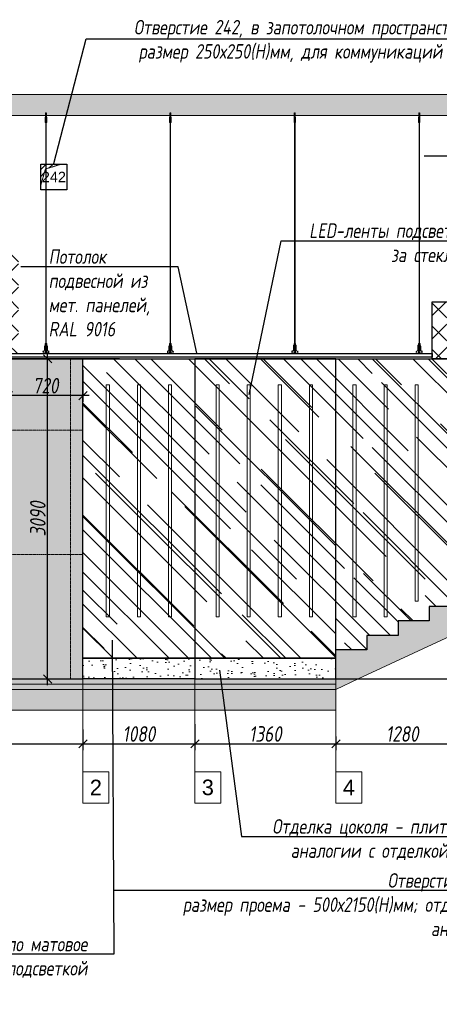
# Model space of a CAD drawing. Header units: millimetres. Extents: x -173851 to 481338, y -267897 to -21875.
# Tile 7 of 126: x -149114 to -145067, y -202926 to -193423. Entities that reach past the tile are written whole.
import ezdxf
from ezdxf import colors
from ezdxf.entities.mleader import LeaderData, LeaderLine
from ezdxf.math import Vec2, Vec3

# ---------------------------------------------------------------- set-up
doc = ezdxf.new("R2010")
doc.units = ezdxf.units.MM
doc.linetypes.add('( Hidden )', pattern=[0.375, 0.25, -0.125])
doc.linetypes.add('DASHDOT', pattern=[25.4, 12.7, -6.35, 0, -6.35])
doc.layers.get('Defpoints').update_dxf_attribs({"color": 31})
for name, color, linetype, lineweight in [('01 Остекление', 152, 'Continuous', 5), ('3_RC_Ceiling', 253, 'Continuous', 5), ('A-DETL-GENF', 7, 'Continuous', 5), ('meb', 26, 'Continuous', 15), ('wall_new', 152, 'Continuous', 30)]:
    doc.layers.add(name, color=color, linetype=linetype, lineweight=lineweight)
doc.layers.add('dim_per', color=7, linetype='Continuous', lineweight=9, true_color=0x172e00)
doc.layers.add('dim_razv', color=7, linetype='DASHDOT', lineweight=9, true_color=0x0d1b0d)
doc.styles.add('fl_iso paper', font='isocpeur.ttf', dxfattribs={"width": 0.8, "oblique": 10})
doc.styles.get("Standard").update_dxf_attribs({"font": 'arial.ttf'})
doc.dimstyles.new('In tre 1_50', dxfattribs={"dimtxt": 150, "dimasz": 80, "dimexe": 60, "dimexo": 10, "dimgap": 20, "dimtad": 1, "dimdec": 0, "dimrnd": 5, "dimzin": 0, "dimdsep": 46, "dimtxsty": 'fl_iso paper', "dimblk": 'OBLIQUE', "dimcen": 0, "dimdle": 60, "dimadec": 0, "dimazin": 0, "dimtfac": 1, "dimtdec": 0, "dimtofl": 0, "dimtmove": 1, "dimatfit": 1, "dimfxl": 40, "dimtolj": 1, "dimtzin": 0, "dimarcsym": 1})

# ---------------------------------------------------------------- blocks, each defined once
blk = doc.blocks.new('*U538')
at = {"layer": '3_RC_Ceiling', "ltscale": 20}
for p, q in [((490274.8, -63286.1), (490274.8, -63346)), ((490279.8, -63281.2), (490279.8, -63300.4)), ((490284.8, -63286.1), (490284.8, -63346)), ((490272.3, -63338.4), (490277.8, -63338.4)), ((490272.3, -63366.9), (490277.8, -63366.9)), ((490284.8, -63324.2), (490274.8, -63324.2)), ((490284.8, -63346), (490274.8, -63346)), ((490277.8, -63325.4), (490277.8, -63346)), ((490277.8, -63373.7), (490277.8, -63333)), ((490277.9, -65491.9), (490277.8, -63380)), ((490281.8, -63325.4), (490281.8, -63346)), ((490281.8, -63373.7), (490281.8, -63332.9)), ((490281.8, -63338.4), (490287.3, -63338.4)), ((490281.8, -63366.9), (490287.3, -63366.9)), ((490281.9, -65491.9), (490281.8, -63380)), ((490272.4, -65524.1), (490277.9, -65524.1)), ((490272.4, -65552.6), (490277.9, -65552.6)), ((490285.6, -65568.8), (490274.1, -65568.8)), ((490277.9, -65511.1), (490277.9, -65482.6)), ((490277.9, -65559.3), (490277.9, -65518.6)), ((490277.9, -65582.5), (490277.9, -65566.3)), ((490281.9, -65511.1), (490281.9, -65482.6)), ((490281.9, -65559.4), (490281.9, -65518.6)), ((490281.9, -65524.1), (490287.4, -65524.1)), ((490281.9, -65552.6), (490287.4, -65552.6)), ((490281.9, -65582.5), (490281.9, -65566.3)), ((490274.1, -65586.8), (490274.1, -65597.8)), ((490274.1, -65597.8), (490274.1, -65604.3)), ((490276.5, -65574.8), (490276.5, -65571.4)), ((490277.9, -65570.9), (490277, -65570.9)), ((490277.9, -65575.3), (490277, -65575.3)), ((490277.4, -65574.8), (490277.3, -65570.9)), ((490277.9, -65574.8), (490277.4, -65574.8)), ((490282.8, -65570.9), (490281.9, -65570.9)), ((490282.4, -65574.8), (490281.9, -65574.8)), ((490282.8, -65575.3), (490281.9, -65575.3)), ((490282.4, -65574.8), (490282.4, -65570.9)), ((490283.3, -65574.8), (490283.3, -65571.4)), ((490285.6, -65586.8), (490285.6, -65597.8)), ((490285.6, -65597.8), (490285.6, -65604.3))]:
    blk.add_line(p, q, dxfattribs=at)
at = {"layer": '3_RC_Ceiling', "ltscale": 20, "elevation": -5.1}
blk.add_lwpolyline([(490272.3, -63327.7), (490272.3, -63378.5, 0.311691), (490287.3, -63378.5), (490287.3, -63327.7, 0.333333)], format="xyb", close=True, dxfattribs=at)
at = {"layer": '3_RC_Ceiling', "ltscale": 20}
for points in [[(490282, -63333.4, 0.15158), (490281.8, -63333, 0.106977), (490281.4, -63332.5, 0.07462), (490280.7, -63332.2, 0.061287), (490279.8, -63332.1, 0.061287), (490279, -63332.2, 0.07462), (490278.3, -63332.5, 0.106977), (490277.8, -63333, 0.15158), (490277.7, -63333.4, 0.156429), (490277.8, -63333.9, 0.106977)], [(490282, -63373.2, -0.15158), (490281.8, -63373.7, -0.106977), (490281.4, -63374.1, -0.07462), (490280.7, -63374.4, -0.061287), (490279.8, -63374.5, -0.061287), (490279, -63374.4, -0.07462), (490278.3, -63374.1, -0.106977), (490277.8, -63373.7, -0.15158), (490277.7, -63373.2, -0.156429), (490277.8, -63372.7, -0.106977)], [(490282, -63333.5, -0.164855), (490281.8, -63333.9, -0.106977)], [(490281.8, -63372.7, -0.164855), (490282, -63373.2, -0.15158)], [(490287.4, -65524.7, -0.160742), (490293.9, -65538), (490293.9, -65568.4, 0.196304), (490301, -65585.9, -0.186577), (490301.9, -65587.9, 0.403263), (490303.4, -65589.3), (490303.4, -65589.3, 0.315299), (490304.8, -65588.4), (490305, -65587.7, -0.253979), (490306.1, -65586.8, -0.113914), (490306.5, -65586.8, -0.349227), (490307.7, -65588.2), (490307.7, -65590.4, -0.065543), (490307.5, -65591.7), (490306.1, -65596.9, -0.339454), (490296.4, -65604.3), (490263.3, -65604.3, -0.339454), (490253.6, -65596.9), (490252.2, -65591.7, -0.065543), (490252, -65590.4), (490252, -65588.2, -0.349227), (490253.2, -65586.8, -0.113914), (490253.6, -65586.8, -0.253979), (490254.7, -65587.7), (490254.9, -65588.4, 0.315299), (490256.4, -65589.3), (490256.4, -65589.3, 0.403263), (490257.9, -65587.9, -0.186577), (490258.7, -65585.9, 0.196304), (490265.9, -65568.4), (490265.9, -65538, -0.160742), (490272.4, -65524.7)], [(490282, -65519.1, 0.15158), (490281.9, -65518.6, 0.106977), (490281.4, -65518.2, 0.07462), (490280.7, -65517.9, 0.061287), (490279.9, -65517.8, 0.061287), (490279, -65517.9, 0.07462), (490278.3, -65518.2, 0.106977), (490277.8, -65518.6, 0.15158), (490277.7, -65519.1, 0.156429), (490277.9, -65519.6, 0.106977)], [(490282, -65558.9, -0.15158), (490281.9, -65559.3, -0.106977), (490281.4, -65559.8, -0.07462), (490280.7, -65560.1, -0.061287), (490279.9, -65560.2, -0.061287), (490279, -65560.1, -0.07462), (490278.3, -65559.8, -0.106977), (490277.8, -65559.3, -0.15158), (490277.7, -65558.9, -0.156429), (490277.9, -65558.4, -0.106977)], [(490282, -65519.1, -0.164855), (490281.9, -65519.6, -0.106977)], [(490281.9, -65558.4, -0.164855), (490282, -65558.9, -0.15158)], [(490285.6, -65588.8), (490286.4, -65588.8, 0.414214), (490286.9, -65588.3), (490286.9, -65587.3, 0.414214), (490286.4, -65586.8), (490273.4, -65586.8, 0.414214), (490272.9, -65587.3), (490272.9, -65588.3, 0.414214), (490273.4, -65588.8), (490274.1, -65588.8)], [(490285.6, -65595.8), (490286.4, -65595.8, -0.414214), (490286.9, -65596.3), (490286.9, -65597.3, -0.414214), (490286.4, -65597.8), (490273.4, -65597.8, -0.414214), (490272.9, -65597.3), (490272.9, -65596.3, -0.414214), (490273.4, -65595.8), (490274.1, -65595.8)], [(490285.6, -65604.3), (490285.6, -65605.3, -0.414214), (490282.6, -65608.3), (490277.1, -65608.3, -0.414214), (490274.1, -65605.3), (490274.1, -65604.3)]]:
    blk.add_lwpolyline(points, format="xyb", dxfattribs=at)
blk.add_lwpolyline([(490272.4, -65513.4), (490272.4, -65564.2, 0.311691), (490287.4, -65564.2), (490287.4, -65513.4, 0.333333)], format="xyb", close=True, dxfattribs=at)
at = {"layer": '3_RC_Ceiling', "ltscale": 20, "flags": 128}
blk.add_lwpolyline([(490285.6, -65586.8, -0.414214), (490286.1, -65586.3), (490286.6, -65586.3), (490286.6, -65573.3), (490286.1, -65573.3, -0.414214), (490285.6, -65572.8), (490285.6, -65567.9), (490274.1, -65567.9), (490274.1, -65572.8, -0.414214), (490273.6, -65573.3), (490273.1, -65573.3), (490273.1, -65586.3), (490273.6, -65586.3, -0.414214), (490274.1, -65586.8)], format="xyb", dxfattribs=at)
at = {"layer": '3_RC_Ceiling', "ltscale": 20, "const_width": 2.22}
blk.add_lwpolyline([(490307.6, -65584.7, -1), (490312.1, -65584.7), (490312.1, -65586.3, -0.267949), (490311.4, -65587.5, 0.57735), (490311.4, -65589.9, -0.267949), (490312.1, -65591.1), (490312.1, -65593.7, -0.267949), (490311.4, -65594.9, 0.57735), (490311.4, -65597.3, -0.267949), (490312.1, -65598.5), (490312.1, -65601.2, -0.267949), (490311.4, -65602.4, 0.57735), (490311.4, -65604.8, -0.267949), (490312.1, -65606), (490312.1, -65608.8, -0.414214), (490310.7, -65610.2), (490304.5, -65610.2, -0.247529), (490303.3, -65609.6, 0.247529), (490302.2, -65609), (490298.3, -65609, 0.247529), (490297.1, -65609.6, -0.247529), (490296, -65610.2), (490282.3, -65610.2, -0.267949), (490281.1, -65609.5, 0.57735), (490278.7, -65609.5, -0.267949), (490277.5, -65610.2), (490263.7, -65610.2, -0.247529), (490262.6, -65609.6, 0.247529), (490261.4, -65609), (490257.6, -65609, 0.247529), (490256.4, -65609.6, -0.247529), (490255.3, -65610.2), (490249, -65610.2, -0.414214), (490247.6, -65608.8), (490247.6, -65606, -0.267949), (490248.3, -65604.8, 0.57735), (490248.3, -65602.4, -0.267949), (490247.6, -65601.2), (490247.6, -65598.5, -0.267949), (490248.3, -65597.3, 0.57735), (490248.3, -65594.9, -0.267949), (490247.6, -65593.7), (490247.6, -65591.1, -0.267949), (490248.3, -65589.9, 0.57735), (490248.3, -65587.5, -0.267949), (490247.6, -65586.3), (490247.6, -65584.7, -1), (490252.1, -65584.7, -1)], format="xyb", dxfattribs=at)
at = {"layer": '3_RC_Ceiling', "ltscale": 20}
for centre in [(490279.8, -63342.2), (490279.8, -63362.2), (490279.9, -65527.8), (490279.9, -65547.8)]:
    blk.add_circle(centre, 1.6, dxfattribs=at)
for centre, radius, start, end in [((490279.8, -63352.2), 2.8, 131.81165, 228.19115), ((490279.8, -63352.2), 2.8, 131.81165, 228.19115), ((490279.8, -63352.2), 2.8, 48.19102, 131.81165), ((490279.8, -63352.2), 2.8, 228.19115, 311.81178), ((490279.8, -63352.2), 2.8, 311.81178, 48.19102), ((490279.9, -65537.8), 2.8, 131.81165, 228.19115), ((490279.9, -65537.8), 2.8, 131.81165, 228.19115), ((490279.9, -65537.8), 2.8, 48.19102, 131.81165), ((490279.9, -65537.8), 2.8, 228.19115, 311.81178), ((490279.9, -65537.8), 2.8, 311.81178, 48.19102), ((490277, -65571.4), 0.5, 90.0014, 180.0014), ((490277, -65574.8), 0.5, 180.0014, 270.0014), ((490278.4, -65582.5), 0.531, 180.0014, 219.64067), ((490279.1, -65581.9), 1.44, 219.64067, 243.43635), ((490279.6, -65581), 2.48, 243.43635, 258.30048), ((490279.9, -65579.5), 3.99, 258.30048, 270.0014), ((490279.9, -65579.5), 3.99, 270.0014, 281.70232), ((490280.2, -65581), 2.48, 281.70232, 296.56645), ((490280.6, -65581.9), 1.44, 296.56645, 320.36213), ((490281.3, -65582.5), 0.531, 320.36213, 0.0014), ((490282.8, -65571.4), 0.5, 0.0014, 90.0014), ((490282.8, -65574.8), 0.5, 270.0014, 0.0014)]:
    blk.add_arc(centre, radius, start, end, dxfattribs=at)
blk = doc.blocks.new('*U1312')
at = {"layer": '3_RC_Ceiling'}
blk.add_blockref('*U538', (-490279.9, 65157.8, 2.5), dxfattribs=at)
blk = doc.blocks.new('*U1313')
at = {"color": 0, "linetype": 'ByBlock', "lineweight": -2, "transparency": 16777216}
for p in [(0, 0), (1200, 0), (2400, 0), (3600, 0)]:
    blk.add_blockref('*U1312', p, dxfattribs=at)
blk = doc.blocks.new('_Oblique')
at = {"color": 0, "linetype": 'ByBlock', "lineweight": -2}
blk.add_line((-0.5, -0.5), (0.5, 0.5), dxfattribs=at)
blk = doc.blocks.new('*D1322')
at = {"layer": 'Defpoints', "color": 0, "linetype": 'ByBlock', "transparency": 16777216}
for p in [(-148844.5, -196696.3), (-148140.3, -196696.3), (-148942.9, -199786.3)]:
    blk.add_point(p, dxfattribs=at)
at = {"layer": 'dim_razv', "color": 0, "linetype": 'ByBlock', "lineweight": -2, "transparency": 16777216}
for p, q in [((-148150.3, -196696.3), (-148904.5, -196696.3)), ((-148844.5, -199846.3), (-148844.5, -196636.3)), ((-148932.9, -199786.3), (-148784.5, -199786.3))]:
    blk.add_line(p, q, dxfattribs=at)
at = {"layer": 'dim_razv', "color": 0, "linetype": 'ByBlock', "lineweight": -2, "transparency": 16777216, "xscale": 80, "yscale": 80, "zscale": 80}
for p, rotation in [((-148844.5, -196696.3), 90), ((-148844.5, -199786.3), 270)]:
    blk.add_blockref('_Oblique', p, dxfattribs=dict(at, rotation=rotation))
at = {"layer": 'dim_razv', "color": 0, "linetype": 'ByBlock', "transparency": 16777216, "insert": (-148939.5, -198241.3), "char_height": 150, "attachment_point": 5, "rotation": 90, "style": 'fl_iso paper'}
blk.add_mtext('\\A1;3090', dxfattribs=at)
blk = doc.blocks.new('*D1321')
at = {"layer": 'Defpoints', "color": 0, "linetype": 'ByBlock', "transparency": 16777216}
for p in [(-144669.3, -198946.3), (-144544, -198946.3), (-146232.6, -199786.3)]:
    blk.add_point(p, dxfattribs=at)
at = {"layer": 'dim_razv', "color": 0, "linetype": 'ByBlock', "lineweight": -2, "transparency": 16777216}
for p, q in [((-144544, -199846.3), (-144544, -198886.3)), ((-144659.3, -198946.3), (-144484, -198946.3)), ((-146222.6, -199786.3), (-144484, -199786.3))]:
    blk.add_line(p, q, dxfattribs=at)
at = {"layer": 'dim_razv', "color": 0, "linetype": 'ByBlock', "lineweight": -2, "transparency": 16777216, "xscale": 80, "yscale": 80, "zscale": 80}
for p, rotation in [((-144544, -198946.3), 90), ((-144544, -199786.3), 270)]:
    blk.add_blockref('_Oblique', p, dxfattribs=dict(at, rotation=rotation))
at = {"layer": 'dim_razv', "color": 0, "linetype": 'ByBlock', "transparency": 16777216, "insert": (-144639, -199366.3), "char_height": 150, "attachment_point": 5, "rotation": 90, "style": 'fl_iso paper'}
blk.add_mtext('\\A1;840', dxfattribs=at)
blk = doc.blocks.new('*D1345')
at = {"layer": 'Defpoints', "color": 0, "linetype": 'ByBlock', "transparency": 16777216}
for p in [(-156974.6, -200263.7), (-148504.6, -200263.7), (-148504.6, -200411.9)]:
    blk.add_point(p, dxfattribs=at)
at = {"layer": 'dim_razv', "color": 0, "linetype": 'ByBlock', "lineweight": -2, "transparency": 16777216}
for p, q in [((-156974.6, -200273.7), (-156974.6, -200471.9)), ((-148504.6, -200273.7), (-148504.6, -200471.9)), ((-157034.6, -200411.9), (-148444.6, -200411.9))]:
    blk.add_line(p, q, dxfattribs=at)
at = {"layer": 'dim_razv', "color": 0, "linetype": 'ByBlock', "lineweight": -2, "transparency": 16777216, "xscale": 80, "yscale": 80, "zscale": 80, "rotation": 180}
blk.add_blockref('_Oblique', (-156974.6, -200411.9), dxfattribs=at)
at = {"layer": 'dim_razv', "color": 0, "linetype": 'ByBlock', "lineweight": -2, "transparency": 16777216, "xscale": 80, "yscale": 80, "zscale": 80}
blk.add_blockref('_Oblique', (-148504.6, -200411.9), dxfattribs=at)
at = {"layer": 'dim_razv', "color": 0, "linetype": 'ByBlock', "transparency": 16777216, "insert": (-152739.6, -200316.9), "char_height": 150, "attachment_point": 5, "style": 'fl_iso paper'}
blk.add_mtext('\\A1;8470', dxfattribs=at)
blk = doc.blocks.new('*D1346')
at = {"layer": 'Defpoints', "color": 0, "linetype": 'ByBlock', "transparency": 16777216}
for p in [(-147424.6, -200213.4), (-148504.6, -200263.7), (-147424.6, -200411.9)]:
    blk.add_point(p, dxfattribs=at)
at = {"layer": 'dim_razv', "color": 0, "linetype": 'ByBlock', "lineweight": -2, "transparency": 16777216}
for p, q in [((-147424.6, -200223.4), (-147424.6, -200471.9)), ((-148504.6, -200273.7), (-148504.6, -200471.9)), ((-148564.6, -200411.9), (-147364.6, -200411.9))]:
    blk.add_line(p, q, dxfattribs=at)
at = {"layer": 'dim_razv', "color": 0, "linetype": 'ByBlock', "lineweight": -2, "transparency": 16777216, "xscale": 80, "yscale": 80, "zscale": 80, "rotation": 180}
blk.add_blockref('_Oblique', (-148504.6, -200411.9), dxfattribs=at)
at = {"layer": 'dim_razv', "color": 0, "linetype": 'ByBlock', "lineweight": -2, "transparency": 16777216, "xscale": 80, "yscale": 80, "zscale": 80}
blk.add_blockref('_Oblique', (-147424.6, -200411.9), dxfattribs=at)
at = {"layer": 'dim_razv', "color": 0, "linetype": 'ByBlock', "transparency": 16777216, "insert": (-147964.6, -200316.9), "char_height": 150, "attachment_point": 5, "style": 'fl_iso paper'}
blk.add_mtext('\\A1;1080', dxfattribs=at)
blk = doc.blocks.new('*D1330')
at = {"layer": 'Defpoints', "color": 0, "linetype": 'ByBlock', "transparency": 16777216}
for p in [(-147424.6, -200213.4), (-146064.6, -200331.2), (-146064.6, -200411.9)]:
    blk.add_point(p, dxfattribs=at)
at = {"layer": 'dim_razv', "color": 0, "linetype": 'ByBlock', "lineweight": -2, "transparency": 16777216}
for p, q in [((-147424.6, -200223.4), (-147424.6, -200471.9)), ((-147484.6, -200411.9), (-146004.6, -200411.9)), ((-146064.6, -200341.2), (-146064.6, -200471.9))]:
    blk.add_line(p, q, dxfattribs=at)
at = {"layer": 'dim_razv', "color": 0, "linetype": 'ByBlock', "lineweight": -2, "transparency": 16777216, "xscale": 80, "yscale": 80, "zscale": 80, "rotation": 180}
blk.add_blockref('_Oblique', (-147424.6, -200411.9), dxfattribs=at)
at = {"layer": 'dim_razv', "color": 0, "linetype": 'ByBlock', "lineweight": -2, "transparency": 16777216, "xscale": 80, "yscale": 80, "zscale": 80}
blk.add_blockref('_Oblique', (-146064.6, -200411.9), dxfattribs=at)
at = {"layer": 'dim_razv', "color": 0, "linetype": 'ByBlock', "transparency": 16777216, "insert": (-146744.6, -200316.9), "char_height": 150, "attachment_point": 5, "style": 'fl_iso paper'}
blk.add_mtext('\\A1;1360', dxfattribs=at)
blk = doc.blocks.new('*D1331')
at = {"layer": 'Defpoints', "color": 0, "linetype": 'ByBlock', "transparency": 16777216}
for p in [(-144784.6, -200223.8), (-146064.6, -200331.2), (-144784.6, -200411.9)]:
    blk.add_point(p, dxfattribs=at)
at = {"layer": 'dim_razv', "color": 0, "linetype": 'ByBlock', "lineweight": -2, "transparency": 16777216}
for p, q in [((-144784.6, -200233.8), (-144784.6, -200471.9)), ((-146124.6, -200411.9), (-144724.6, -200411.9)), ((-146064.6, -200341.2), (-146064.6, -200471.9))]:
    blk.add_line(p, q, dxfattribs=at)
at = {"layer": 'dim_razv', "color": 0, "linetype": 'ByBlock', "lineweight": -2, "transparency": 16777216, "xscale": 80, "yscale": 80, "zscale": 80, "rotation": 180}
blk.add_blockref('_Oblique', (-146064.6, -200411.9), dxfattribs=at)
at = {"layer": 'dim_razv', "color": 0, "linetype": 'ByBlock', "lineweight": -2, "transparency": 16777216, "xscale": 80, "yscale": 80, "zscale": 80}
blk.add_blockref('_Oblique', (-144784.6, -200411.9), dxfattribs=at)
at = {"layer": 'dim_razv', "color": 0, "linetype": 'ByBlock', "transparency": 16777216, "insert": (-145424.6, -200316.9), "char_height": 150, "attachment_point": 5, "style": 'fl_iso paper'}
blk.add_mtext('\\A1;1280', dxfattribs=at)
blk = doc.blocks.new('*D1375')
at = {"layer": 'Defpoints', "color": 0, "linetype": 'ByBlock', "transparency": 16777216}
for p in [(-149224.6, -196696.3), (-148504.6, -196795.6), (-149224.6, -197050.8)]:
    blk.add_point(p, dxfattribs=at)
at = {"layer": 'dim_razv', "color": 0, "linetype": 'ByBlock', "lineweight": -2, "transparency": 16777216}
for p, q in [((-149224.6, -196706.3), (-149224.6, -197110.8)), ((-148504.6, -196805.6), (-148504.6, -197110.8)), ((-148444.6, -197050.8), (-149284.6, -197050.8))]:
    blk.add_line(p, q, dxfattribs=at)
at = {"layer": 'dim_razv', "color": 0, "linetype": 'ByBlock', "lineweight": -2, "transparency": 16777216, "xscale": 80, "yscale": 80, "zscale": 80, "rotation": 180}
blk.add_blockref('_Oblique', (-149224.6, -197050.8), dxfattribs=at)
at = {"layer": 'dim_razv', "color": 0, "linetype": 'ByBlock', "lineweight": -2, "transparency": 16777216, "xscale": 80, "yscale": 80, "zscale": 80}
blk.add_blockref('_Oblique', (-148504.6, -197050.8), dxfattribs=at)
at = {"layer": 'dim_razv', "color": 0, "linetype": 'ByBlock', "transparency": 16777216, "insert": (-148864.6, -196955.8), "char_height": 150, "attachment_point": 5, "style": 'fl_iso paper'}
blk.add_mtext('\\A1;720', dxfattribs=at)

msp = doc.modelspace()

# ---------------------------------------------------------------- hatches: boundary and pattern name
at = {"linetype": '( Hidden )', "lineweight": 13, "ltscale": 1000}
h = msp.add_hatch(dxfattribs=at)
h.set_pattern_fill('ANSI31', color=253, scale=15)
h.set_pattern_definition([(45, (-317532.456, 1220), (-33.6759605, 33.6759605), [])])
h.paths.add_polyline_path([(-148909.6, -195016.3), (-148909.6, -194816.3), (-148709.6, -194816.3), (-148865.9, -194863.3)])
at = {"layer": '01 Остекление', "linetype": 'ByBlock', "transparency": 33554534}
h = msp.add_hatch(dxfattribs=at)
h.set_pattern_fill('AR-RROOF', color=256, scale=15, angle=-45, style=0)
h.set_pattern_definition([(315, (-4575, 0), (862.1046, -323.2892), [5715, -762, 1905, -381]), (315, (-4082, -223.6), (88.9045, 627.7199), [1143, -125.73, 2286, -285.75]), (315, (-4211.3, 94.3), (1581.4231, -1220.4168), [3048, -533.4, 1524, -381])])
h.paths.add_polyline_path([(-146064.6, -196696.3), (-144784.6, -196696.3), (-144784.6, -198946.3), (-144864.6, -198946.3), (-144864.6, -199086.3), (-145164.6, -199086.3), (-145164.6, -199226.3), (-145464.6, -199226.3), (-145464.6, -199366.3), (-145764.6, -199366.3), (-145764.6, -199506.3), (-146064.6, -199506.3)])
h.paths.add_polyline_path([(-147424.6, -199586.3), (-146064.6, -199586.3), (-146064.6, -196696.3), (-147424.6, -196696.3)])
h.paths.add_polyline_path([(-148504.6, -196696.3), (-147424.6, -196696.3), (-147424.6, -199586.3), (-148504.6, -199586.3)])
at = {"layer": 'A-DETL-GENF'}
h = msp.add_hatch(dxfattribs=at)
h.set_pattern_fill('ANSI35', color=256, scale=20, style=0)
h.set_pattern_definition([(45, (-273001.36, -201985.72), (-89.80256, 89.80256), []), (45, (-272911.56, -201985.72), (-89.80256, 89.80256), [158.75, -31.75, 0, -31.75])])
h.paths.add_polyline_path([(-157027, -194346.3), (-66190.9, -194346.3), (-66190.9, -194146.3), (-157027, -194146.3)])
h = msp.add_hatch(dxfattribs=at)
h.set_pattern_fill('AR-CONC', color=256, style=0)
h.paths.add_polyline_path([(-146064.6, -199786.3), (-157189.2, -199786.3), (-157189.2, -199836.3), (-146064.6, -199836.3)])
h.paths.add_polyline_path([(-102245.9, -198946.3), (-144864.6, -198946.3), (-144864.6, -198996.3), (-102245.9, -198996.3)])
h = msp.add_hatch(dxfattribs=at)
h.set_pattern_fill('ANSI35', color=256, scale=10, style=0)
h.paths.add_polyline_path([(-146064.6, -199836.3), (-157189.2, -199836.3), (-157189.2, -199886.3), (-146064.6, -199886.3)])
h.paths.add_polyline_path([(-102245.9, -198996.3), (-144864.6, -198996.3), (-144864.6, -199046.3), (-102245.9, -199046.3)])
h = msp.add_hatch(dxfattribs=at)
h.set_pattern_fill('ANSI35', color=256, scale=20, style=0)
h.paths.add_polyline_path([(-146064.6, -199886.3), (-157189.2, -199886.3), (-157189.2, -200086.3), (-146064.6, -200086.3)])
h.paths.add_polyline_path([(-102245.9, -199046.3), (-144864.6, -199046.3), (-144864.6, -199086.3), (-145164.6, -199086.3), (-145164.6, -199226.3), (-145464.6, -199226.3), (-145464.6, -199366.3), (-145764.6, -199366.3), (-145764.6, -199506.3), (-146064.6, -199506.3), (-146064.6, -199886.3), (-145850.4, -199786.3), (-144693.2, -199246.3), (-102245.9, -199246.3), (-102245.9, -200099), (-101975.9, -200086.3), (-101975.9, -199086.3), (-102245.9, -199086.3)])
at = {"layer": 'dim_razv', "true_color": 0xffffff, "transparency": 33554687}
h = msp.add_hatch(dxfattribs=at)
h.set_pattern_fill('AR-SAND', scale=3, angle=315)
h.set_pattern_definition([(352.5, (120932.77, 10341.21), (100.426047, 107.214405), [0, -115.824, 0, -129.54, 0, -123.825]), (322.5, (120932.77, 10341.21), (247.41986, 56.70328), [0, -62.484, 0, -104.394, 0, -40.005]), (282.5, (120866.5, 10407.49), (168.099694, -167.48995), [0, -38.1, 0, -137.16, 0, -179.07]), (272.5, (120866.5, 10407.49), (209.26523, -114.68433), [0, -19.05, 0, -89.916, 0, -102.87])])
h.paths.add_polyline_path([(-103370.9, -196666.3), (-104780.9, -196666.3), (-104780.9, -198946.3), (-103370.9, -198946.3)], flags=16)
h.paths.add_polyline_path([(-104875.9, -198946.3), (-102325.9, -198946.3), (-102325.9, -196246.3), (-104875.9, -196246.3)])
h.paths.add_polyline_path([(-105245.9, -198946.3), (-104875.9, -198946.3), (-104875.9, -196246.3), (-105245.9, -196246.3)])
h.paths.add_polyline_path([(-108275.9, -198946.3), (-105245.9, -198946.3), (-105245.9, -196246.3), (-108275.9, -196246.3)])
h.paths.add_polyline_path([(-117509.6, -196666.3), (-116099.6, -196666.3), (-116099.6, -198946.3), (-117509.6, -198946.3)], flags=16)
h.paths.add_polyline_path([(-108645.9, -196246.3), (-108275.9, -196246.3), (-108275.9, -198946.3), (-108645.9, -198946.3)])
h.paths.add_polyline_path([(-115914.6, -198946.3), (-113815.9, -198946.3), (-113815.9, -196246.3), (-115914.6, -196246.3)])
h.paths.add_polyline_path([(-117914.6, -198946.3), (-115914.6, -198946.3), (-115914.6, -196246.3), (-117914.6, -196246.3)])
h.paths.add_polyline_path([(-125744.6, -196666.3), (-123784.6, -196666.3), (-123784.6, -198946.3), (-125744.6, -198946.3)], flags=16)
h.paths.add_polyline_path([(-122489.6, -196246.3), (-127534.6, -196246.3), (-127534.6, -198946.3), (-122489.6, -198946.3)])
h.paths.add_polyline_path([(-127884.6, -198946.3), (-127534.6, -198946.3), (-127534.6, -196246.3), (-127884.6, -196246.3)])
h.paths.add_polyline_path([(-128964.6, -196246.3), (-127884.6, -196246.3), (-127884.6, -198946.3), (-128964.6, -198946.3)])
h.paths.add_polyline_path([(-133994.6, -196666.3), (-132584.6, -196666.3), (-132584.6, -198946.3), (-133994.6, -198946.3)], flags=16)
h.paths.add_polyline_path([(-132464.6, -198946.3), (-128964.6, -198946.3), (-128964.6, -196246.3), (-132464.6, -196246.3)])
h.paths.add_polyline_path([(-134013.3, -196246.3), (-132464.6, -196246.3), (-132464.6, -198946.3), (-134013.3, -198946.3)])
h.paths.add_polyline_path([(-135434.6, -196666.3), (-136844.6, -196666.3), (-136844.6, -198946.3), (-135434.6, -198946.3)], flags=16)
h.paths.add_polyline_path([(-137164.6, -198946.3), (-134013.3, -198946.3), (-134013.3, -196246.3), (-137164.6, -196246.3)])
h.paths.add_polyline_path([(-138964.6, -196246.3), (-137164.6, -196246.3), (-137164.6, -198946.3), (-138964.6, -198946.3)])
h.paths.add_polyline_path([(-139414.6, -198946.3), (-138964.6, -198946.3), (-138964.6, -196246.3), (-139414.6, -196246.3)])
h.paths.add_polyline_path([(-141214.6, -198946.3), (-140864.6, -198946.3), (-140864.6, -196246.3), (-141214.6, -196246.3)])
h.paths.add_polyline_path([(-142614.6, -196246.3), (-141214.6, -196246.3), (-141214.6, -198946.3), (-142614.6, -198946.3)])
h.paths.add_polyline_path([(-144134.6, -198946.3), (-142614.6, -198946.3), (-142614.6, -196246.3), (-144134.6, -196246.3)])
h.paths.add_polyline_path([(-144784.6, -198946.3), (-144134.6, -198946.3), (-144134.6, -196246.3), (-144784.6, -196246.3)])
h.paths.add_polyline_path([(-156974.6, -199786.3), (-148504.6, -199786.3), (-148504.6, -196696.3), (-149224.6, -196696.3), (-149224.6, -195786.3), (-156974.6, -195786.3)])
h.paths.add_polyline_path([(-91975.9, -199786.3), (-91275.9, -199786.3), (-91275.9, -196696.3), (-91975.9, -196696.3)])
h.paths.add_polyline_path([(-96475.9, -199786.3), (-91975.9, -199786.3), (-91975.9, -196696.3), (-96475.9, -196696.3)])
h.paths.add_polyline_path([(-95105.9, -197506.3), (-96155.9, -197506.3), (-96155.9, -199786.3), (-95105.9, -199786.3)], flags=16)
h.paths.add_polyline_path([(-93425.9, -197506.3), (-92375.9, -197506.3), (-92375.9, -199786.3), (-93425.9, -199786.3)], flags=16)
h.paths.add_polyline_path([(-91275.9, -196696.3), (-90275.9, -196696.3), (-90275.9, -199786.3), (-91275.9, -199786.3)])
h.paths.add_polyline_path([(-75636.7, -196186.3), (-71186.7, -196186.3), (-71186.7, -199786.3), (-75636.7, -199786.3)], flags=17)
edge = h.paths.add_edge_path()
edge.add_line((-71186.7, -196186.3), (-75636.7, -196186.3))
edge.add_line((-75636.7, -196186.3), (-75636.7, -199786.3))
edge.add_line((-75636.7, -199786.3), (-75756.7, -199786.3))
edge.add_line((-75756.7, -199786.3), (-75756.7, -196386.3))
edge.add_arc((-75156.7, -196386.3), 600, 90, 180, ccw=False)
edge.add_line((-75156.7, -195786.3), (-71136.7, -195786.3))
edge.add_line((-71136.7, -195786.3), (-71136.7, -199786.3))
edge.add_line((-71136.7, -199786.3), (-71186.7, -199786.3))
edge.add_line((-71186.7, -199786.3), (-71186.7, -196186.3))
h.paths.add_polyline_path([(-69136.7, -195786.3), (-68136.7, -195786.3), (-68136.7, -199786.3), (-69136.7, -199786.3)])
h.paths.add_polyline_path([(-70136.7, -199786.3), (-69136.7, -199786.3), (-69136.7, -195786.3), (-70136.7, -195786.3)])
h.paths.add_polyline_path([(-71136.7, -195786.3), (-70136.7, -195786.3), (-70136.7, -199786.3), (-71136.7, -199786.3)])
h.paths.add_polyline_path([(-68136.7, -196186.3), (-68136.7, -195786.3), (-66336.7, -195786.3), (-66336.7, -199786.3), (-66686.7, -199786.3), (-66686.7, -196186.3)])
h.paths.add_polyline_path([(-102325.9, -198946.3), (-102245.9, -198946.3), (-102245.9, -199086.3), (-101975.9, -199086.3), (-101975.9, -196696.3), (-102325.9, -196696.3)])
h.paths.add_polyline_path([(-140864.6, -196246.3), (-139414.6, -196246.3), (-139414.6, -198946.3), (-140864.6, -198946.3)])
h.paths.add_polyline_path([(-140699.6, -197566.3), (-139949.6, -197566.3), (-139949.6, -198916.3), (-140699.6, -198916.3)])
h = msp.add_hatch(dxfattribs=at)
h.set_pattern_fill('AR-SAND', scale=3, angle=315)
h.set_pattern_definition([(352.5, (-4575, 0), (100.426047, 107.214405), [0, -115.824, 0, -129.54, 0, -123.825]), (322.5, (-4575, 0), (247.41986, 56.70328), [0, -62.484, 0, -104.394, 0, -40.005]), (282.5, (-4641.27, 66.27), (168.099694, -167.48995), [0, -38.1, 0, -137.16, 0, -179.07]), (272.5, (-4641.27, 66.27), (209.26523, -114.68433), [0, -19.05, 0, -89.916, 0, -102.87])])
h.paths.add_polyline_path([(-147424.6, -199786.3), (-146064.6, -199786.3), (-146064.6, -199586.3), (-147424.6, -199586.3)])
h.paths.add_polyline_path([(-148504.6, -199586.3), (-147424.6, -199586.3), (-147424.6, -199786.3), (-148504.6, -199786.3)])
at = {"layer": 'wall_new', "linetype": 'ByBlock', "lineweight": 5}
h = msp.add_hatch(dxfattribs=at)
h.set_pattern_fill('ANSI37', color=256, scale=50)
h.set_pattern_definition([(45, (3773.7, -7e-05), (-112.2532, 112.2532), []), (135, (3773.7, -7e-05), (-112.2532, -112.2532), [])])
h.paths.add_polyline_path([(-149224.6, -196646.3), (-149124.6, -196646.3), (-149124.6, -195646.3), (-149224.6, -195646.3)])
h.paths.add_polyline_path([(-144784.6, -196696.3), (-145134.6, -196696.3), (-145134.6, -196146.3), (-144784.6, -196146.3)])
h.paths.add_polyline_path([(-101975.9, -196696.3), (-102325.9, -196696.3), (-102325.9, -196146.3), (-101975.9, -196146.3)])
h.paths.add_polyline_path([(-86005.9, -196696.3), (-85905.9, -196696.3), (-85905.9, -195646.3), (-86005.9, -195646.3)])

# ---------------------------------------------------------------- linework, layer by layer
at = {"lineweight": 13}
for points in [[(-157027, -194346.3), (-66190.9, -194346.3), (-66190.9, -194146.3), (-157027, -194146.3)], [(-102245.9, -199046.3), (-144864.6, -199046.3), (-144864.6, -199086.3), (-145164.6, -199086.3), (-145164.6, -199226.3), (-145464.6, -199226.3), (-145464.6, -199366.3), (-145764.6, -199366.3), (-145764.6, -199506.3), (-146064.6, -199506.3), (-146064.6, -199886.3), (-145850.4, -199786.3), (-144693.2, -199246.3), (-102245.9, -199246.3), (-102245.9, -200099), (-101975.9, -200086.3), (-101975.9, -199086.3), (-102245.9, -199086.3)], [(-146064.6, -199786.3), (-157189.2, -199786.3), (-157189.2, -199836.3), (-146064.6, -199836.3)], [(-146064.6, -199836.3), (-157189.2, -199836.3), (-157189.2, -199886.3), (-146064.6, -199886.3)], [(-146064.6, -199886.3), (-157189.2, -199886.3), (-157189.2, -200086.3), (-146064.6, -200086.3)]]:
    msp.add_lwpolyline(points, close=True, dxfattribs=at)
at = {"linetype": 'ByBlock'}
for points in [[(-148659.6, -195066.3), (-148909.6, -195066.3), (-148909.6, -194816.3), (-148659.6, -194816.3)], [(-156974.6, -199786.3), (-148504.6, -199786.3), (-148504.6, -196696.3), (-149224.6, -196696.3), (-149224.6, -195786.3), (-156974.6, -195786.3)], [(-144784.6, -196696.3), (-145134.6, -196696.3), (-145134.6, -196146.3), (-144784.6, -196146.3)], [(-149224.6, -196646.3), (-145134.6, -196646.3), (-145134.6, -196681.3), (-149224.6, -196681.3)], [(-145134.6, -196681.3), (-149224.6, -196681.3), (-149224.6, -196696.3), (-145134.6, -196696.3)], [(-148504.6, -196696.3), (-147424.6, -196696.3), (-147424.6, -199586.3), (-148504.6, -199586.3)], [(-147424.6, -199586.3), (-146064.6, -199586.3), (-146064.6, -196696.3), (-147424.6, -196696.3)], [(-146064.6, -196696.3), (-144784.6, -196696.3), (-144784.6, -198946.3), (-144864.6, -198946.3), (-144864.6, -199086.3), (-145164.6, -199086.3), (-145164.6, -199226.3), (-145464.6, -199226.3), (-145464.6, -199366.3), (-145764.6, -199366.3), (-145764.6, -199506.3), (-146064.6, -199506.3)], [(-148504.6, -199586.3), (-147424.6, -199586.3), (-147424.6, -199786.3), (-148504.6, -199786.3)], [(-147424.6, -199786.3), (-146064.6, -199786.3), (-146064.6, -199586.3), (-147424.6, -199586.3)]]:
    msp.add_lwpolyline(points, close=True, dxfattribs=at)
at = {"color": 253, "linetype": '( Hidden )', "lineweight": 13, "ltscale": 15}
msp.add_lwpolyline([(-148909.6, -195016.3), (-148909.6, -194816.3), (-148709.6, -194816.3), (-148865.9, -194863.3)], close=True, dxfattribs=at)
at = {"layer": 'dim_razv', "color": 253, "ltscale": 0.3, "transparency": 33554687}
for points in [[(-148624.6, -196696.3), (-148624.6, -199786.3)], [(-149224.6, -197386.3), (-148504.6, -197386.3)], [(-149224.6, -198586.3), (-148504.6, -198586.3)]]:
    msp.add_lwpolyline(points, dxfattribs=at)
at = {"layer": 'dim_razv', "color": 40, "linetype": 'ByBlock', "true_color": 0xffc20a}
for points in [[(-148279.6, -196946.3), (-148249.6, -196946.3), (-148249.6, -199186.3), (-148279.6, -199186.3)], [(-147979.6, -196946.3), (-147949.6, -196946.3), (-147949.6, -199186.3), (-147979.6, -199186.3)], [(-147649.6, -196946.3), (-147679.6, -196946.3), (-147679.6, -199186.3), (-147649.6, -199186.3)], [(-147220, -196946.3), (-147190, -196946.3), (-147190, -199186.3), (-147220, -199186.3)], [(-146920, -196946.3), (-146890, -196946.3), (-146890, -199186.3), (-146920, -199186.3)], [(-146590, -196946.3), (-146620, -196946.3), (-146620, -199186.3), (-146590, -199186.3)], [(-146290, -196946.3), (-146320, -196946.3), (-146320, -199186.3), (-146290, -199186.3)], [(-145900, -196946.3), (-145870, -196946.3), (-145870, -199186.3), (-145900, -199186.3)], [(-145600, -196946.3), (-145570, -196946.3), (-145570, -199186.3), (-145600, -199186.3)], [(-145270, -196946.3), (-145300, -196946.3), (-145300, -199036.3), (-145270, -199036.3)]]:
    msp.add_lwpolyline(points, close=True, dxfattribs=at)
at = {"layer": 'meb', "color": 10}
for points in [[(-148504.6, -199679), (-148504.6, -200983.3)], [(-147424.6, -199679), (-147424.6, -200983.3)], [(-146064.6, -199679), (-146064.6, -200983.3)]]:
    msp.add_lwpolyline(points, dxfattribs=at)
for points in [[(-148504.6, -200983.3), (-148254.6, -200983.3), (-148254.6, -200683.3), (-148504.6, -200683.3)], [(-147424.6, -200983.3), (-147174.6, -200983.3), (-147174.6, -200683.3), (-147424.6, -200683.3)], [(-146064.6, -200983.3), (-145814.6, -200983.3), (-145814.6, -200683.3), (-146064.6, -200683.3)]]:
    msp.add_lwpolyline(points, close=True, dxfattribs=at)

# ---------------------------------------------------------------- block references
at = {"linetype": 'ByBlock'}
msp.add_blockref('*U1313', (-148860.9, -196194.3, -2.5), dxfattribs=at)

# ---------------------------------------------------------------- texts
at = {"layer": 'Defpoints', "lineweight": 13, "insert": (-148784.6, -194941.3), "char_height": 100, "attachment_point": 5}
msp.add_mtext_dynamic_manual_height_columns('242', width=219.763, gutter_width=12.5, heights=[0], dxfattribs=at)
at = {"layer": 'meb', "color": 10, "char_height": 150, "attachment_point": 5}
for s, insert in [('2', (-148379.6, -200833.3)), ('3', (-147299.6, -200833.3)), ('4', (-145939.6, -200833.3))]:
    msp.add_mtext_dynamic_manual_height_columns(s, width=165.776, gutter_width=12.5, heights=[0], dxfattribs=dict(at, insert=insert))

# ---------------------------------------------------------------- dimensions: what is measured, and where the dimension line sits
at = {"layer": 'dim_razv', "linetype": 'ByBlock'}
for base, p1, p2, picture, middle in [((-149224.6, -197050.8), (-148504.6, -196795.6), (-149224.6, -196696.3), '*D1375', (-148864.6, -196955.8)), ((-148504.6, -200411.9), (-156974.6, -200263.7), (-148504.6, -200263.7), '*D1345', (-152739.6, -200316.9)), ((-147424.6, -200411.9), (-148504.6, -200263.7), (-147424.6, -200213.4), '*D1346', (-147964.6, -200316.9)), ((-146064.6, -200411.9), (-147424.6, -200213.4), (-146064.6, -200331.2), '*D1330', (-146744.6, -200316.9)), ((-144784.6, -200411.9), (-146064.6, -200331.2), (-144784.6, -200223.8), '*D1331', (-145424.6, -200316.9))]:
    dim = msp.add_linear_dim(base=base, p1=p1, p2=p2, dimstyle='In tre 1_50', dxfattribs=at)
    dim.commit()
    dim.dimension.update_dxf_attribs({"geometry": picture, "text_midpoint": middle})
for base, p1, p2, picture, middle in [((-148844.5, -196696.3), (-148942.9, -199786.3), (-148140.3, -196696.3), '*D1322', (-148939.5, -198241.3)), ((-144544, -198946.3), (-146232.6, -199786.3), (-144669.3, -198946.3), '*D1321', (-144639, -199366.3))]:
    dim = msp.add_linear_dim(base=base, p1=p1, p2=p2, angle=90, dimstyle='In tre 1_50', dxfattribs=at)
    dim.commit()
    dim.dimension.update_dxf_attribs({"geometry": picture, "text_midpoint": middle})

# ---------------------------------------------------------------- leaders
at = {"layer": 'dim_per', "linetype": 'ByBlock'}
ml = msp.add_multileader_mtext('Standard', dxfattribs=at)
ml.set_content('Отверстие 242, в запотолочном пространстве,\\Pразмер 250х250(Н)мм, для коммуникаций ВК', color=256, style='fl_iso paper')
ml.set_leader_properties()
ml.build(insert=Vec2(0, 0))
ml.multileader.update_dxf_attribs({"text_left_attachment_type": 6, "text_right_attachment_type": 6, "dogleg_length": 252.8})
ctx = ml.context
ctx.base_point, ctx.char_height, ctx.plane_origin = Vec3(-148220.4, -193607.6), 140, Vec3(-145157.2, -191334.5)
ctx.left_attachment, ctx.right_attachment, ctx.text_align_type = 6, 6, 2
notes = []
notes.append((ctx, [(0, (1, 1, 0), (-148473.1, -193607.6), (1, 0), 252.8, [(0, [(-148784.6, -194816.3)], 0, [])])]))
ctx.mtext.insert, ctx.mtext.width, ctx.mtext.alignment, ctx.mtext.flow_direction = Vec3(-144787.4, -193425.6), 4748.119, 3, 5
ml = msp.add_multileader_mtext('Standard', dxfattribs=at)
ml.set_content('Отверстие с заполнением И-10, размер проема - 400х900(Н)мм;\\Pотделка дверцы (тех.лючка) аналогично отделке стены', color=256, style='fl_iso paper')
ml.set_leader_properties()
ml.build(insert=Vec2(0, 0))
ml.multileader.update_dxf_attribs({"text_left_attachment_type": 6, "text_right_attachment_type": 6, "dogleg_length": 252.8})
ctx = ml.context
ctx.base_point, ctx.char_height, ctx.plane_origin = Vec3(-145171.3, -194741.3), 140, Vec3(-139124.1, -195611.2)
ctx.left_attachment, ctx.right_attachment, ctx.text_align_type = 6, 6, 2
notes.append((ctx, [(1, (1, 1, 0), (-140194.9, -194741.3), (-1, 0), 252.8, [(0, [(-139810.2, -196696.3)], 0, [])])]))
ctx.mtext.insert, ctx.mtext.width, ctx.mtext.alignment, ctx.mtext.flow_direction = Vec3(-140449.7, -194559.3), 4907.212, 3, 5
ml = msp.add_multileader_mtext('Standard', dxfattribs=at)
ml.set_content('LED-ленты подсветки за стеклом', color=256, style='fl_iso paper')
ml.set_leader_properties()
ml.build(insert=Vec2(0, 0))
ml.multileader.update_dxf_attribs({"text_left_attachment_type": 6, "text_right_attachment_type": 6, "dogleg_length": 252.8})
ctx = ml.context
ctx.base_point, ctx.char_height, ctx.plane_origin = Vec3(-146339.9, -195557.2), 140, Vec3(-142092.4, -192805)
ctx.left_attachment, ctx.right_attachment, ctx.text_align_type = 6, 6, 2
notes.append((ctx, [(0, (1, 1, 0), (-146592.7, -195557.2), (1, 0), 252.8, [(0, [(-146902.6, -197045.1)], 0, [])])]))
ctx.mtext.insert, ctx.mtext.width, ctx.mtext.alignment, ctx.mtext.flow_direction = Vec3(-144776.5, -195389.2), 1669.833, 3, 5
ml = msp.add_multileader_mtext('Standard', dxfattribs=at)
ml.set_content('Потолок подвесной из мет. панелей, \\PRAL 9016', color=256, style='fl_iso paper')
ml.set_leader_properties()
ml.build(insert=Vec2(0, 0))
ml.multileader.update_dxf_attribs({"text_left_attachment_type": 6, "text_right_attachment_type": 6, "dogleg_length": 252.8})
ctx = ml.context
ctx.base_point, ctx.char_height, ctx.plane_origin = Vec3(-148837, -195807.3), 140, Vec3(-147238, -193599.5)
ctx.left_attachment, ctx.right_attachment = 6, 6
notes.append((ctx, [(1, (1, 1, 0), (-147585.7, -195807.3), (-1, 0), 252.8, [(0, [(-147406.3, -196646.3)], 0, [])])]))
ctx.mtext.insert, ctx.mtext.width, ctx.mtext.flow_direction = Vec3(-148835, -195639.3), 1250.58, 5
ml = msp.add_multileader_mtext('Standard', dxfattribs=at)
ml.set_content('Отверстие с заполнением И-17.1, \\Pразмер проема - 500х2150(Н)мм; отделка дверцы (тех.лючка) аналогично отделке стены', color=256, style='fl_iso paper')
ml.set_leader_properties()
ml.build(insert=Vec2(0, 0))
ml.multileader.update_dxf_attribs({"text_left_attachment_type": 6, "text_right_attachment_type": 6, "dogleg_length": 252.8})
ctx = ml.context
ctx.base_point, ctx.char_height, ctx.plane_origin = Vec3(-147859.8, -201828.6), 140, Vec3(-143218.5, -199021.9)
ctx.left_attachment, ctx.right_attachment, ctx.text_align_type = 6, 6, 2
notes.append((ctx, [(1, (1, 1, 0), (-142992.9, -201828.6), (-1, 0), 252.8, [(0, [(-142469.3, -198546.3)], 0, [])])]))
ctx.mtext.insert, ctx.mtext.width, ctx.mtext.alignment, ctx.mtext.flow_direction = Vec3(-143247.7, -201660.6), 4907.212, 3, 5
ml = msp.add_multileader_mtext('Standard', dxfattribs=at)
ml.set_content('Отделка - стекло матовое белое, с подсветкой', color=256, style='fl_iso paper')
ml.set_leader_properties()
ml.build(insert=Vec2(0, 0))
ml.multileader.update_dxf_attribs({"text_left_attachment_type": 6, "text_right_attachment_type": 6, "dogleg_length": 252.8})
ctx = ml.context
ctx.base_point, ctx.char_height, ctx.plane_origin = Vec3(-150442, -202442.7), 140, Vec3(-146534.3, -199558.8)
ctx.left_attachment, ctx.right_attachment, ctx.text_align_type = 6, 6, 2
notes.append((ctx, [(1, (1, 1, 0), (-148207, -202442.7), (-1, 0), 252.8, [(0, [(-148221.1, -199409)], 0, [])])]))
ctx.mtext.insert, ctx.mtext.width, ctx.mtext.alignment, ctx.mtext.flow_direction = Vec3(-148461.8, -202274.7), 2170.478, 3, 5
ml = msp.add_multileader_mtext('Standard', dxfattribs=at)
ml.set_content('Отделка цоколя - плитка по аналогии с отделкой стен', color=256, style='fl_iso paper')
ml.set_leader_properties()
ml.build(insert=Vec2(0, 0))
ml.multileader.update_dxf_attribs({"text_left_attachment_type": 6, "text_right_attachment_type": 6, "dogleg_length": 252.8})
ctx = ml.context
ctx.base_point, ctx.char_height, ctx.plane_origin = Vec3(-146722.4, -201307.2), 140, Vec3(-147106.7, -199143)
ctx.left_attachment, ctx.right_attachment, ctx.text_align_type = 6, 6, 2
notes.append((ctx, [(0, (1, 1, 0), (-146975.2, -201307.2), (1, 0), 252.8, [(0, [(-147188.2, -199698.2)], 0, [])])]))
ctx.mtext.insert, ctx.mtext.width, ctx.mtext.alignment, ctx.mtext.flow_direction = Vec3(-144615.2, -201139.2), 2170.478, 3, 5
for ctx, leaders in notes:
    for number, flags, end, landing, length, lines in leaders:
        leader = LeaderData()
        leader.index, (leader.has_last_leader_line, leader.has_dogleg_vector, leader.attachment_direction) = number, flags
        leader.last_leader_point, leader.dogleg_vector, leader.dogleg_length = Vec3(end), Vec3(landing), length
        for number, points, colour, breaks in lines:
            line = LeaderLine()
            line.index, line.vertices, line.color, line.breaks = number, Vec3.list(points), colors.encode_raw_color(colour), breaks
            leader.lines.append(line)
        ctx.leaders.append(leader)

doc.saveas('drawing.dxf')
